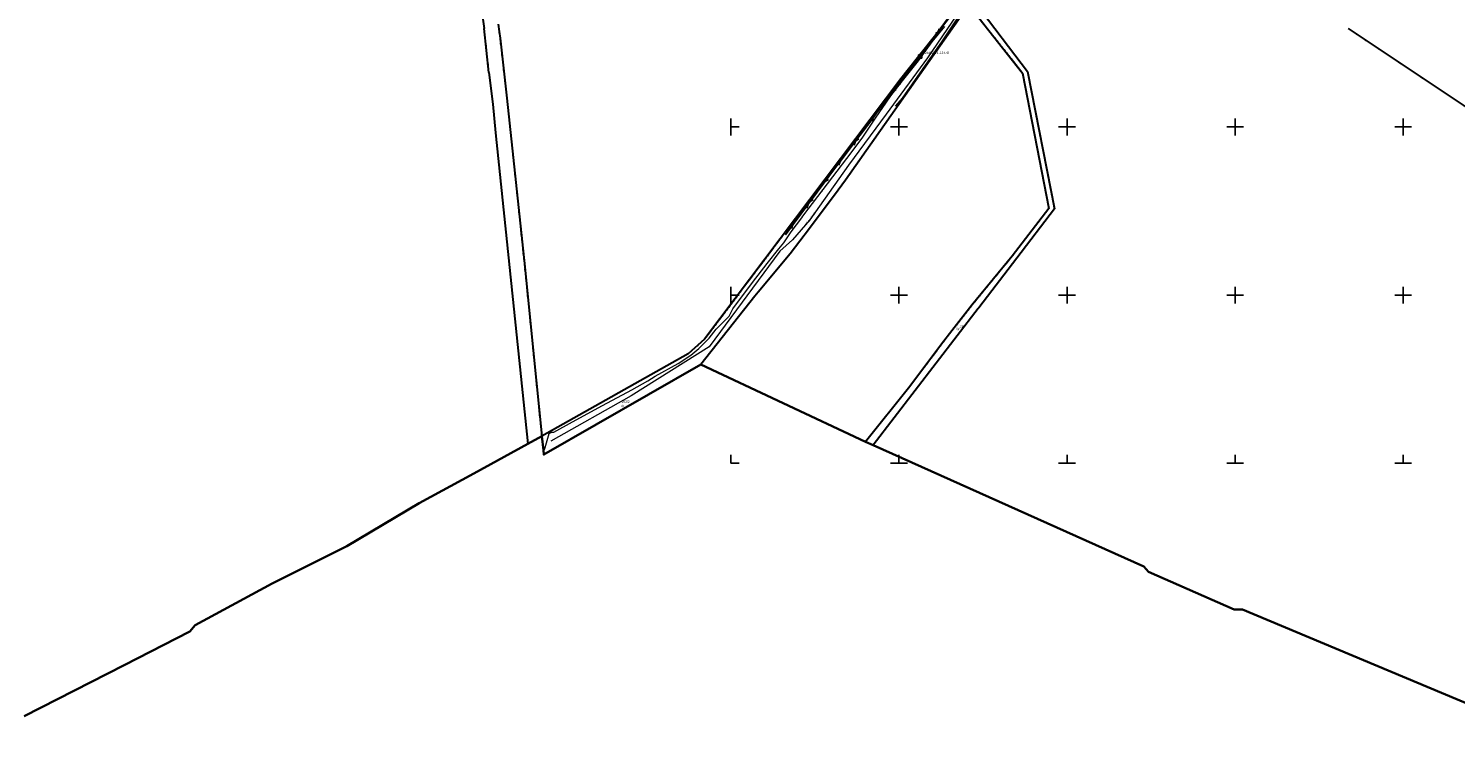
# Model space of a CAD drawing. Header units: metres. Extents: x 5548743 to 5556416, y 5707500 to 5714000.
# Tile 4 of 203: x 5550782 to 5551631, y 5710826 to 5711259. Entities that reach past the tile are written whole.
import ezdxf
from ezdxf.enums import TextEntityAlignment as Align

# ---------------------------------------------------------------- set-up
doc = ezdxf.new("R2010")
doc.units = ezdxf.units.M
doc.header["$MEASUREMENT"] = 0
for name, pattern in [('1.5_0.75', [2.25, 1.5, -0.75]), ('219-1000', [0]), ('suep_nn_1000', [0])]:
    doc.linetypes.add(name, pattern=pattern)
doc.layers.get('0').update_dxf_attribs({"color": 2, "linetype": 'CONTINUOUS', "lineweight": 5})
for name, color, linetype in [('210-oznaczenie konturu użytku gruntowego', 7, 'CONTINUOUS'), ('211-numer działki ewidencyjnej', 7, 'CONTINUOUS'), ('216-obręb ewidencyjny', 7, 'CONTINUOUS'), ('217-kontur klasyfikacyjny', 7, 'CONTINUOUS'), ('218-kontur użytku gruntowego', 7, 'CONTINUOUS'), ('219-działka ewidencyjna', 7, 'CONTINUOUS'), ('przewód elektroenergetyczny niskiego napięcia', 7, 'CONTINUOUS'), ('przewód kanalizacyjny', 7, 'CONTINUOUS'), ('przewód telekomunikacyjny podziemny', 7, 'CONTINUOUS'), ('przewód telekomunikacyjny podziemny-Atr1', 7, 'CONTINUOUS'), ('przewód wodociągowy', 7, 'CONTINUOUS'), ('rzedna', 7, 'CONTINUOUS'), ('rzedna-Atr2', 7, 'CONTINUOUS'), ('Szczegółowa osnowa geodezyjna pozioma', 7, 'CONTINUOUS'), ('Szczegółowa osnowa geodezyjna pozioma-Atr103', 7, 'CONTINUOUS'), ('Wstawianie ramki sekcyjnej z opisem', 7, 'CONTINUOUS')]:
    doc.layers.add(name, color=color, linetype=linetype)
doc.styles.get("Standard").update_dxf_attribs({"font": 'Working1250', "width": 0.75})

# ---------------------------------------------------------------- blocks, each defined once
blk = doc.blocks.new('SUEP1')
at = {"color": 0, "linetype": 'Continuous'}
for p, q in [((0, 0), (7.5, 0)), ((7.5, 0), (5.25, 0.75)), ((7.5, 0), (5.25, -0.75)), ((7.5, 0), (22.5, 0)), ((22.5, 0), (20.25, 0.75)), ((22.5, 0), (20.25, -0.75))]:
    blk.add_line(p, q, dxfattribs=at)
blk = doc.blocks.new('PW01')
at = {"linetype": 'Continuous', "lineweight": 13}
h = blk.add_hatch(color=0, dxfattribs=at)
edge = h.paths.add_edge_path()
edge.add_arc((0, 0), 0.18, 0, 360)
blk = doc.blocks.new('OSSP')
at = {"color": 0}
for p, q in [((-0.939, 0.938), (-0.939, -0.938)), ((-0.939, 0.938), (-0.939, -0.938)), ((0.936, 0.938), (-0.939, 0.938)), ((0.936, 0.938), (-0.939, 0.938)), ((0.45, 0), (-0.45, 0)), ((0.45, 0), (-0.45, 0)), ((0, -0.45), (0, 0.45)), ((0, -0.45), (0, 0.45)), ((0.936, -0.938), (0.936, 0.938)), ((0.936, -0.938), (0.936, 0.938)), ((-0.939, -0.938), (0.936, -0.938)), ((-0.939, -0.938), (0.936, -0.938))]:
    blk.add_line(p, q, dxfattribs=at)
blk = doc.blocks.new('RAMKA1000K')
at = {"color": 0}
for p, q in [((0, 495), (0, 500)), ((0, 500), (5, 500)), ((95, 500), (105, 500)), ((100, 495), (100, 500)), ((195, 500), (205, 500)), ((200, 495), (200, 500)), ((295, 500), (305, 500)), ((300, 495), (300, 500)), ((395, 500), (405, 500)), ((400, 495), (400, 500)), ((495, 500), (505, 500)), ((500, 495), (500, 500)), ((595, 500), (605, 500)), ((600, 495), (600, 500)), ((695, 500), (705, 500)), ((700, 495), (700, 500)), ((795, 500), (800, 500)), ((800, 495), (800, 500)), ((0, 395), (0, 405)), ((0, 400), (5, 400)), ((95, 400), (105, 400)), ((100, 395), (100, 405)), ((195, 400), (205, 400)), ((200, 395), (200, 405)), ((295, 400), (305, 400)), ((300, 395), (300, 405)), ((395, 400), (405, 400)), ((400, 395), (400, 405)), ((495, 400), (505, 400)), ((500, 395), (500, 405)), ((595, 400), (605, 400)), ((600, 395), (600, 405)), ((695, 400), (705, 400)), ((700, 395), (700, 405)), ((795, 400), (800, 400)), ((800, 395), (800, 405)), ((0, 295), (0, 305)), ((0, 300), (5, 300)), ((95, 300), (105, 300)), ((100, 295), (100, 305)), ((195, 300), (205, 300)), ((200, 295), (200, 305)), ((295, 300), (305, 300)), ((300, 295), (300, 305)), ((395, 300), (405, 300)), ((400, 295), (400, 305)), ((495, 300), (505, 300)), ((500, 295), (500, 305)), ((595, 300), (605, 300)), ((600, 295), (600, 305)), ((695, 300), (705, 300)), ((700, 295), (700, 305)), ((795, 300), (800, 300)), ((800, 295), (800, 305)), ((0, 195), (0, 205)), ((100, 195), (100, 205)), ((200, 195), (200, 205)), ((300, 195), (300, 205)), ((400, 195), (400, 205)), ((500, 195), (500, 205)), ((600, 195), (600, 205)), ((700, 195), (700, 205)), ((800, 195), (800, 205)), ((0, 200), (5, 200)), ((95, 200), (105, 200)), ((195, 200), (205, 200)), ((295, 200), (305, 200)), ((395, 200), (405, 200)), ((495, 200), (505, 200)), ((595, 200), (605, 200)), ((695, 200), (705, 200)), ((795, 200), (800, 200)), ((0, 95), (0, 105)), ((100, 95), (100, 105)), ((200, 95), (200, 105)), ((300, 95), (300, 105)), ((400, 95), (400, 105)), ((500, 95), (500, 105)), ((600, 95), (600, 105)), ((700, 95), (700, 105)), ((800, 95), (800, 105)), ((0, 100), (5, 100)), ((95, 100), (105, 100)), ((195, 100), (205, 100)), ((295, 100), (305, 100)), ((395, 100), (405, 100)), ((495, 100), (505, 100)), ((595, 100), (605, 100)), ((695, 100), (705, 100)), ((795, 100), (800, 100)), ((0, 0), (0, 5)), ((0, 0), (5, 0)), ((95, 0), (105, 0)), ((100, 0), (100, 5)), ((195, 0), (205, 0)), ((200, 0), (200, 5)), ((295, 0), (305, 0)), ((300, 0), (300, 5)), ((395, 0), (405, 0)), ((400, 0), (400, 5)), ((495, 0), (505, 0)), ((500, 0), (500, 5)), ((595, 0), (605, 0)), ((600, 0), (600, 5)), ((695, 0), (705, 0)), ((700, 0), (700, 5)), ((795, 0), (800, 0)), ((800, 0), (800, 5))]:
    blk.add_line(p, q, dxfattribs=at)

msp = doc.modelspace()

# ---------------------------------------------------------------- linework, layer by layer
at = {"layer": '216-obręb ewidencyjny', "color": 4, "linetype": 'Continuous', "lineweight": 35, "flags": 128}
for points in [[(5551711.83, 5710826.22), (5551504.31, 5710913.02), (5551499.38, 5710913.07), (5551448.4, 5710935.47), (5551445.6, 5710938.59), (5551284.56, 5711010.8), (5551280, 5711012.84), (5551182.06, 5711058.66), (5551088.72, 5711005.11), (5551088.43, 5711007.75), (5551087.51, 5711016.05), (5551079.13, 5711011.58), (5551047.12, 5710993.9), (5551014.49, 5710976.22), (5550971.56, 5710950.68), (5550927.11, 5710928.5), (5550881.38, 5710903.74), (5550878.17, 5710899.96), (5550839.07, 5710880), (5550779.63, 5710849.65)], [(5550779.63, 5710849.65), (5550839.07, 5710880), (5550878.17, 5710899.96), (5550881.38, 5710903.74), (5550927.11, 5710928.5), (5550971.56, 5710950.68), (5551014.49, 5710976.22), (5551047.12, 5710993.9), (5551079.13, 5711011.58), (5551087.51, 5711016.05), (5551088.43, 5711007.75), (5551088.72, 5711005.11), (5551182.06, 5711058.66), (5551280, 5711012.84), (5551284.56, 5711010.8), (5551445.6, 5710938.59), (5551448.4, 5710935.47), (5551499.38, 5710913.07), (5551504.31, 5710913.02), (5551711.83, 5710826.22)]]:
    msp.add_lwpolyline(points, dxfattribs=at)
at = {"layer": '217-kontur klasyfikacyjny', "color": 3, "linetype": '1.5_0.75', "lineweight": 18, "flags": 128}
msp.add_lwpolyline([(5551567.22, 5711258.59), (5551665.61, 5711193.08)], dxfattribs=at)
at = {"layer": '218-kontur użytku gruntowego', "color": 70, "linetype": '1.5_0.75', "lineweight": 18, "flags": 128}
for points in [[(5551049.03, 5711288.51), (5551053.21, 5711258.49)], [(5551299.54, 5711212.72), (5551341.58, 5711272.45)], [(5551341.58, 5711272.45), (5551373.52, 5711232.09)], [(5551376.46, 5711233.06), (5551345.79, 5711273.5)], [(5551062.18, 5711256.81), (5551061.65, 5711261.22)], [(5551331.75, 5711268.15), (5551322.65, 5711255.78)], [(5551053.21, 5711258.49), (5551056.03, 5711232.37)], [(5551062.7, 5711252.74), (5551062.18, 5711256.81)], [(5551066.8, 5711217.11), (5551062.7, 5711252.74)], [(5551322.65, 5711255.78), (5551311.12, 5711241.2)], [(5551567.22, 5711258.59), (5551665.61, 5711193.08)], [(5551311.12, 5711241.2), (5551301.18, 5711228.64)], [(5551056.03, 5711232.37), (5551058.29, 5711213.53)], [(5551301.18, 5711228.64), (5551184.38, 5711073.72)], [(5551373.52, 5711232.09), (5551389.1, 5711151.54)], [(5551391.97, 5711153.98), (5551376.46, 5711233.06)], [(5551058.29, 5711213.53), (5551060.04, 5711196.56)], [(5551077.38, 5711116.78), (5551066.8, 5711217.11)], [(5551288.81, 5711197.47), (5551299.54, 5711212.72)], [(5551060.04, 5711196.56), (5551065.04, 5711148.06)], [(5551281.98, 5711187.77), (5551288.81, 5711197.47)], [(5551268.28, 5711168.3), (5551281.98, 5711187.77)], [(5551263.91, 5711162.43), (5551268.28, 5711168.3)], [(5551246.85, 5711139.53), (5551263.91, 5711162.43)], [(5551389.1, 5711151.54), (5551367.34, 5711123.14)], [(5551390.3, 5711148.42), (5551392.49, 5711151.3)], [(5551392.49, 5711151.3), (5551391.97, 5711153.98)], [(5551065.04, 5711148.06), (5551073.69, 5711064.22)], [(5551370.06, 5711121.91), (5551390.3, 5711148.42)], [(5551235.23, 5711124.53), (5551246.85, 5711139.53)], [(5551216.21, 5711101.76), (5551235.23, 5711124.53)], [(5551082.43, 5711067.02), (5551077.38, 5711116.78)], [(5551367.34, 5711123.14), (5551343.4, 5711093.97)], [(5551347.51, 5711092.39), (5551370.06, 5711121.91)], [(5551182.06, 5711058.66), (5551214.35, 5711099.41)], [(5551214.35, 5711099.41), (5551216.21, 5711101.76)], [(5551343.4, 5711093.97), (5551331.39, 5711078.69)], [(5551333.51, 5711074.25), (5551347.21, 5711092)], [(5551347.21, 5711092), (5551347.51, 5711092.39)], [(5551184.38, 5711073.72), (5551174.69, 5711065.11)], [(5551284.56, 5711010.8), (5551333.51, 5711074.25)], [(5551331.39, 5711078.69), (5551325.35, 5711070.75)], [(5551087.51, 5711016.05), (5551082.43, 5711067.02)], [(5551174.69, 5711065.11), (5551087.51, 5711016.05)], [(5551325.35, 5711070.75), (5551306.37, 5711045.74)], [(5551073.69, 5711064.22), (5551079.13, 5711011.58)], [(5551088.72, 5711005.11), (5551182.06, 5711058.66)], [(5551306.37, 5711045.74), (5551280, 5711012.84)], [(5551079.13, 5711011.58), (5551087.51, 5711016.05)], [(5551087.51, 5711016.05), (5551088.43, 5711007.75)], [(5551088.43, 5711007.75), (5551088.72, 5711005.11)], [(5551280, 5711012.84), (5551284.56, 5711010.8)]]:
    msp.add_lwpolyline(points, dxfattribs=at)
at = {"layer": '219-działka ewidencyjna', "color": 94, "linetype": '219-1000', "lineweight": 30, "flags": 128}
for points in [[(5551046.89, 5711302.88), (5551053.21, 5711258.49)], [(5551341.58, 5711272.45), (5551268.28, 5711168.3)], [(5551341.58, 5711272.45), (5551373.52, 5711232.09)], [(5551345.79, 5711273.5), (5551376.46, 5711233.06)], [(5551061.65, 5711261.22), (5551062.18, 5711256.81)], [(5551331.75, 5711268.15), (5551322.65, 5711255.78)], [(5551056.03, 5711232.37), (5551053.21, 5711258.49)], [(5551062.18, 5711256.81), (5551062.7, 5711252.74)], [(5551062.7, 5711252.74), (5551066.8, 5711217.11)], [(5551322.65, 5711255.78), (5551311.12, 5711241.2)], [(5551567.22, 5711258.59), (5551683.25, 5711181.34)], [(5551311.12, 5711241.2), (5551301.18, 5711228.64)], [(5551056.03, 5711232.37), (5551058.29, 5711213.53)], [(5551301.18, 5711228.64), (5551184.38, 5711073.72)], [(5551373.52, 5711232.09), (5551389.1, 5711151.54)], [(5551376.46, 5711233.06), (5551392.49, 5711151.3)], [(5551058.29, 5711213.53), (5551060.04, 5711196.56)], [(5551066.8, 5711217.11), (5551077.38, 5711116.78)], [(5551060.04, 5711196.56), (5551079.13, 5711011.58)], [(5551268.28, 5711168.3), (5551263.91, 5711162.43)], [(5551263.91, 5711162.43), (5551246.85, 5711139.53)], [(5551389.1, 5711151.54), (5551367.34, 5711123.14)], [(5551392.49, 5711151.3), (5551370.06, 5711121.91)], [(5551246.85, 5711139.53), (5551235.23, 5711124.53)], [(5551235.23, 5711124.53), (5551216.21, 5711101.76)], [(5551077.38, 5711116.78), (5551082.43, 5711067.02)], [(5551367.34, 5711123.14), (5551343.4, 5711093.97)], [(5551370.06, 5711121.91), (5551347.51, 5711092.39)], [(5551214.35, 5711099.41), (5551182.06, 5711058.66)], [(5551216.21, 5711101.76), (5551214.35, 5711099.41)], [(5551347.21, 5711092), (5551284.56, 5711010.8)], [(5551343.4, 5711093.97), (5551331.39, 5711078.69)], [(5551347.51, 5711092.39), (5551347.21, 5711092)], [(5551184.38, 5711073.72), (5551174.69, 5711065.11)], [(5551331.39, 5711078.69), (5551325.35, 5711070.75)], [(5551082.43, 5711067.02), (5551087.51, 5711016.05)], [(5551174.69, 5711065.11), (5551087.51, 5711016.05)], [(5551325.35, 5711070.75), (5551306.37, 5711045.74)], [(5551182.06, 5711058.66), (5551088.72, 5711005.11)], [(5551306.37, 5711045.74), (5551280, 5711012.84)], [(5551087.51, 5711016.05), (5551079.13, 5711011.58)], [(5551087.51, 5711016.05), (5551088.43, 5711007.75)], [(5551088.43, 5711007.75), (5551088.72, 5711005.11)], [(5551280, 5711012.84), (5551284.56, 5711010.8)]]:
    msp.add_lwpolyline(points, dxfattribs=at)
at = {"layer": 'przewód elektroenergetyczny niskiego napięcia', "color": 1, "linetype": 'suep_nn_1000', "lineweight": 18, "flags": 128}
for points in [[(5551336.72, 5711274.02), (5551310.09, 5711238.93)], [(5551310.09, 5711238.93), (5551287.7, 5711209.51)], [(5551287.7, 5711209.51), (5551260.54, 5711173.5)], [(5551260.54, 5711173.5), (5551232.43, 5711135.9)], [(5551232.43, 5711135.9), (5551260.54, 5711173.5)]]:
    msp.add_lwpolyline(points, dxfattribs=at)
at = {"layer": 'przewód kanalizacyjny', "color": 34, "linetype": 'Continuous', "lineweight": 18, "flags": 128}
msp.add_lwpolyline([(5551510.51, 5711380.54), (5551466.43, 5711372.73), (5551435.75, 5711372.47), (5551403.13, 5711365.18), (5551386.87, 5711353.9), (5551378.34, 5711342.61), (5551360.02, 5711315.37), (5551349.39, 5711293.3), (5551337.48, 5711270.98), (5551317.06, 5711241.17), (5551292.4, 5711207.7), (5551269.9, 5711177.23), (5551246.92, 5711144.84), (5551236.63, 5711132.92), (5551229.14, 5711126.06), (5551187.02, 5711069.24), (5551140.65, 5711040.02), (5551092.92, 5711013.04)], dxfattribs=at)
at = {"layer": 'przewód telekomunikacyjny podziemny', "color": 30, "linetype": 'Continuous', "lineweight": 18, "flags": 128}
msp.add_lwpolyline([(5551088.55, 5711006.66), (5551089.52, 5711009.34), (5551091.97, 5711017.62), (5551093.51, 5711018.5), (5551094.71, 5711018.48), (5551105.8, 5711024.69), (5551123.66, 5711034.32), (5551140.99, 5711043.62), (5551150.52, 5711048.97), (5551154.88, 5711051.82), (5551168.72, 5711059.41), (5551176.09, 5711064.37), (5551180.96, 5711068.25), (5551187, 5711074.32), (5551191.25, 5711079.77), (5551199.05, 5711087.49), (5551201.09, 5711091.8), (5551212.95, 5711107.57), (5551221.57, 5711118.85), (5551228.45, 5711127.57), (5551231.48, 5711131.13), (5551235.93, 5711137.55), (5551242.2, 5711146.04), (5551242.82, 5711146.98), (5551260.66, 5711170.36), (5551271.51, 5711184.68), (5551278.59, 5711193.95), (5551285.97, 5711205.28), (5551295.12, 5711218.5), (5551302.18, 5711227.46), (5551311.7, 5711239.37), (5551319.84, 5711250.55), (5551327.31, 5711259.78)], dxfattribs=at)
at = {"layer": 'przewód wodociągowy', "color": 5, "linetype": 'Continuous', "lineweight": 18, "flags": 128}
msp.add_lwpolyline([(5551297.99, 5711212.43), (5551302.08, 5711217.17), (5551325.99, 5711251.29), (5551340.88, 5711273.78), (5551347.58, 5711286.63), (5551356.72, 5711305.6), (5551364.26, 5711318.88), (5551378.16, 5711340.01), (5551385.93, 5711350), (5551394.23, 5711359.67), (5551403.87, 5711364.23), (5551418.78, 5711368.01), (5551428.42, 5711370.15), (5551428.83, 5711370.13), (5551431.66, 5711368.4), (5551434.87, 5711366.27), (5551452.61, 5711366.89), (5551464.63, 5711366.54), (5551474.72, 5711366.54), (5551484.79, 5711367.64)], dxfattribs=at)

# ---------------------------------------------------------------- block references
at = {"layer": 'przewód elektroenergetyczny niskiego napięcia', "color": 1, "linetype": 'Continuous', "lineweight": 18}
for p, rotation in [((5551336.72, 5711274.02), 232.805), ((5551310.09, 5711238.93), 52.80499999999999), ((5551310.09, 5711238.93), 232.727), ((5551287.7, 5711209.51), 52.727), ((5551287.7, 5711209.51), 232.975), ((5551260.54, 5711173.5), 52.975), ((5551260.54, 5711173.5), 233.218), ((5551232.43, 5711135.9), 53.218)]:
    msp.add_blockref('SUEP1', p, dxfattribs=dict(at, rotation=rotation))
at = {"layer": 'rzedna', "color": 34, "linetype": 'Continuous', "lineweight": 18}
for p in [(5551246.73, 5711144.61), (5551247.1, 5711145.08)]:
    msp.add_blockref('PW01', p, dxfattribs=at)
at = {"layer": 'Szczegółowa osnowa geodezyjna pozioma', "color": 252, "linetype": 'Continuous', "lineweight": 13}
msp.add_blockref('OSSP', (5551312.596, 5711241.927), dxfattribs=at)
at = {"layer": 'Wstawianie ramki sekcyjnej z opisem', "color": 8, "linetype": 'Continuous', "lineweight": 5}
msp.add_blockref('RAMKA1000K', (5551200, 5711000), dxfattribs=at)
msp.add_blockref('RAMKA1000K', (5551200, 5711000), dxfattribs=at)
msp.add_blockref('RAMKA1000K', (5551200, 5711000), dxfattribs=at)
msp.add_blockref('RAMKA1000K', (5551200, 5711000), dxfattribs=at)

# ---------------------------------------------------------------- texts
at = {"layer": '210-oznaczenie konturu użytku gruntowego', "color": 70, "linetype": 'Continuous', "lineweight": 18, "width": 0.79}
for s, p in [('W', (5551334.1, 5711079.1)), ('dr', (5551134.88, 5711033.36))]:
    msp.add_text(s, height=1.5, dxfattribs=at).set_placement(p)
at = {"layer": '211-numer działki ewidencyjnej', "color": 94, "linetype": 'Continuous', "lineweight": 30, "width": 0.79}
for s, p in [('382', (5551336.25, 5711082.07)), ('193/2', (5551134.79, 5711037.36))]:
    msp.add_text(s, height=1.5, dxfattribs=at).set_placement(p, align=Align.TOP_LEFT)
at = {"layer": 'przewód telekomunikacyjny podziemny-Atr1', "color": 30, "width": 0.9}
msp.add_text('t', height=1.125, rotation=51.352, dxfattribs=at).set_placement((5551253.89, 5711161.49), align=Align.MIDDLE_LEFT)
at = {"layer": 'rzedna-Atr2', "color": 34, "width": 0.9}
for rotation, p in [(47.883, (5551244.19, 5711141.66)), (53.344, (5551247.22, 5711145.25))]:
    msp.add_text('136.50', height=1.125, rotation=rotation, dxfattribs=at).set_placement(p, align=Align.MIDDLE_LEFT)
at = {"layer": 'Szczegółowa osnowa geodezyjna pozioma-Atr103', "color": 252, "oblique": 15, "width": 0.9}
msp.add_text('5.158.27.1.11470', height=1.5, dxfattribs=at).set_placement((5551313.596, 5711242.927), align=Align.BOTTOM_LEFT)

doc.saveas('drawing.dxf')
